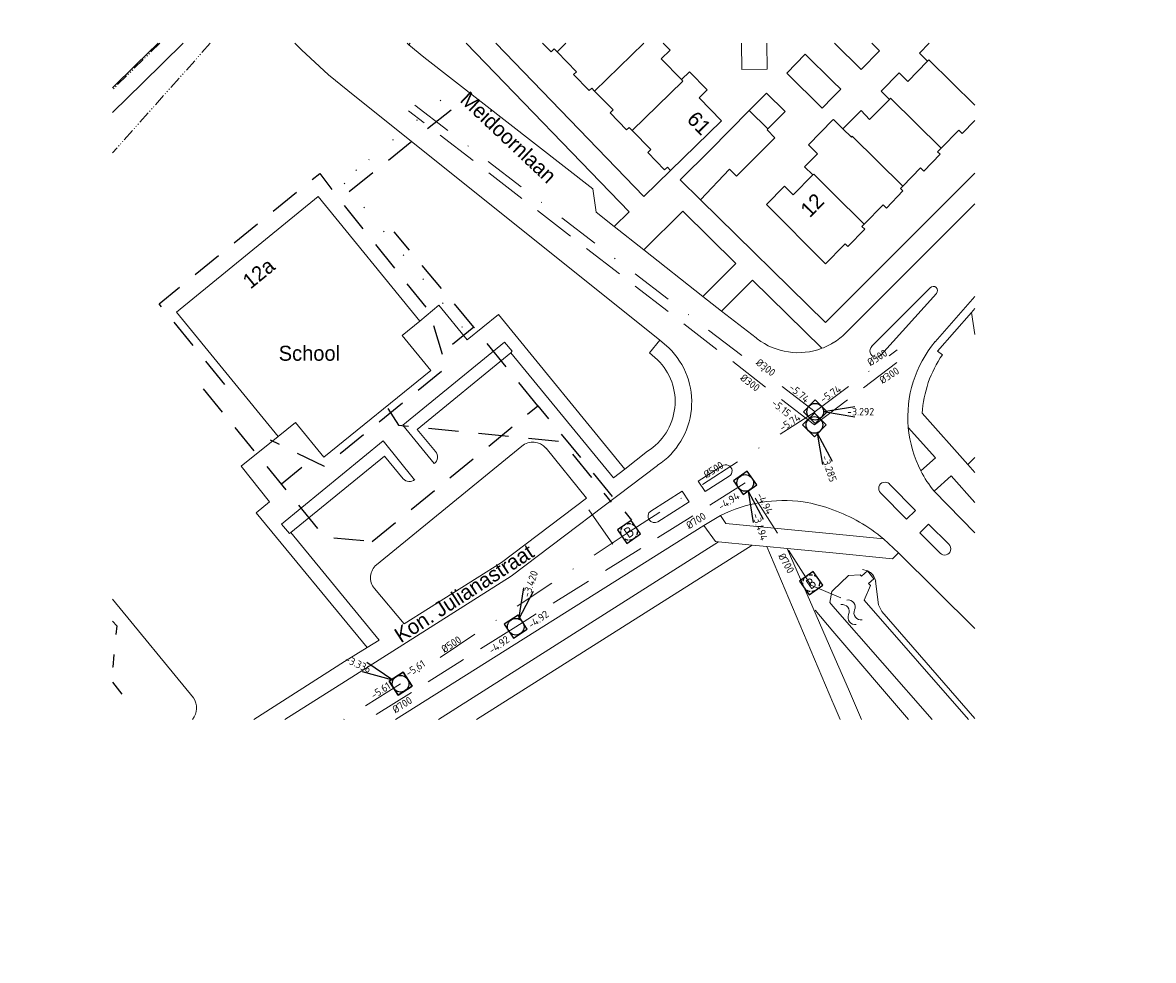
# Model space of a CAD drawing. Header units: metres. Extents: x 86366 to 87445, y 450811 to 451711.
import ezdxf
from ezdxf.enums import TextEntityAlignment as Align

# ---------------------------------------------------------------- set-up
doc = ezdxf.new("R2010")
doc.units = ezdxf.units.M
doc.header["$XCLIPFRAME"] = 0
for name, pattern in [('DGN Style 1', [3.618995, 0.006022, -3.612973]), ('DGN Style 2', [6.021621, 3.612973, -2.408649]), ('DGN Style 5', [4.215135, 1.806486, -2.408649]), ('EEN_DOORGETROKKEN_LIJN', [0]), ('HIDDENX2', [0.75, 0.5, -0.25]), ('RI-HWA', [7.4, 5, -2.4]), ('RI-VWA', [11, 5, -3, 0, -3]), ('{ Dashed Triple-Dot }', [2.53, 1.5, -0.25, 0.01, -0.25, 0.01, -0.25, 0.01, -0.25])]:
    doc.linetypes.add(name, pattern=pattern)
doc.layers.get('0').update_dxf_attribs({"linetype": 'EEN_DOORGETROKKEN_LIJN'})
for name, color, linetype, lineweight in [('B-SB-RI-GWA_RIOOLPUT_BLINDEPUT_BETON-S', 30, 'Continuous', 25), ('B-WE-RI-GWA-T18', 10, 'Continuous', 18), ('B-WE-RI-HWA_BOB-S', 150, 'Continuous', 25), ('B-WE-RI-HWA_PUTNUMMER-S', 150, 'Continuous', 25), ('B-WE-RI-HWA_RIOOLPUT-S', 150, 'Continuous', 25), ('B-WE-RI-HWA_TRANSPORTLEIDING-G', 150, 'RI-HWA', 18), ('B-WE-RI-VWA_BOB-S', 20, 'Continuous', 25), ('B-WE-RI-VWA_PUTNUMMER-S', 20, 'Continuous', 25), ('B-WE-RI-VWA_RIOOLPUT-S', 20, 'Continuous', 25), ('B-WE-RI-VWA_TRANSPORTLEIDING-G', 20, 'RI-VWA', 18), ('bijgebouw', 8, 'Continuous', 0), ('dakrand', 8, 'Continuous', 0), ('dakrand bijgebouw', 8, 'Continuous', 0), ('functie-aanduiding', 8, 'Continuous', 0), ('hek', 8, 'Continuous', 0), ('hoofdgebouw', 8, 'Continuous', 0), ('huisnummer', 8, 'Continuous', 0), ('insteek sloot', 8, 'Continuous', 0), ('kant open verharding', 8, 'Continuous', 0), ('kant verharding', 8, 'Continuous', 0), ('kant water (FD)', 8, 'Continuous', 0), ('straatnaam', 8, 'Continuous', 0), ('tussenmuur', 8, 'Continuous', 0), ('water', 8, 'Continuous', 0)]:
    doc.layers.add(name, color=color, linetype=linetype, lineweight=lineweight)
doc.layers.add('TABLE', color=7, linetype='EEN_DOORGETROKKEN_LIJN')
doc.styles.add('NLCS-ISO', font='txt')
doc.styles.add('NLCS-ISO-M500-T18', font='txt', dxfattribs={"height": 0.9})
doc.styles.add('Style-WORKING', font='WORKING.shx')
picture_1 = doc.add_image_def('image1.ecw', size_in_pixel=(304000, 408000))

# ---------------------------------------------------------------- blocks, each defined once
blk = doc.blocks.new('B-SRI-PUT_HWA-SO')
at = {"lineweight": -3, "flags": 128}
blk.add_lwpolyline([(-2, -2), (2, -2), (2, 2), (-2, 2)], close=True, dxfattribs=at)
at = {"lineweight": -3}
blk.add_circle((0, 0), 2, dxfattribs=at)
blk = doc.blocks.new('B-SRI-PUT_VWA-SO')
at = {"flags": 128}
blk.add_lwpolyline([(-2, 2), (2, 2), (2, -2), (-2, -2)], close=True, dxfattribs=at)
at = {"lineweight": -3, "flags": 128}
blk.add_lwpolyline([(2, -2), (2, 2), (-2, 2), (-2, -2)], close=True, dxfattribs=at)
at = {"lineweight": -3}
blk.add_circle((0, 0), 2, dxfattribs=at)
blk = doc.blocks.new('*U49')
for q in [(-9.16, 2.81), (-8.12, 5.08)]:
    blk.add_line((-1.82, 0.83), q)
at = {"ltscale": 0.1, "style": 'NLCS-ISO'}
blk.add_attdef('PUTHGT', text='', height=1.8, rotation=335.4818, dxfattribs=at).set_placement((-10.88, 4.99), align=Align.MIDDLE_LEFT)
blk.add_attdef('PUTNR', text='', height=1.8, dxfattribs=at).set_placement((17.9, -0.17), align=Align.MIDDLE_CENTER)
blk = doc.blocks.new('SRI-BOB-SO')
at = {"ltscale": 0.1, "style": 'NLCS-ISO'}
blk.add_attdef('B.O.B.', text='', height=1.8, dxfattribs=at).set_placement((0.05, -0.02), align=Align.BOTTOM_CENTER)
blk = doc.blocks.new('*U31')
for q in [(9.5, 1.25), (9.5, -1.25)]:
    blk.add_line((2, 0), q)
at = {"ltscale": 0.1, "style": 'NLCS-ISO'}
blk.add_attdef('PUTHGT', text='', height=1.8, dxfattribs=at).set_placement((7.65, -0.03), align=Align.MIDDLE_LEFT)
blk.add_attdef('PUTNR', text='', height=1.8, dxfattribs=at).set_placement((17.9, -0.17), align=Align.MIDDLE_CENTER)
blk = doc.blocks.new('*U33')
for q in [(1.85, 9.4), (4.22, 8.6)]:
    blk.add_line((0.64, 1.9), q)
at = {"ltscale": 0.1, "style": 'NLCS-ISO'}
blk.add_attdef('PUTNR', text='', height=1.8, dxfattribs=at).set_placement((5.3, 18.89), align=Align.MIDDLE_CENTER)
blk.add_attdef('PUTHGT', text='', height=1.8, rotation=71.395, dxfattribs=at).set_placement((2.41, 7.26), align=Align.MIDDLE_LEFT)
blk = doc.blocks.new('*U48')
for q in [(1.85, -9.4), (4.22, -8.6)]:
    blk.add_line((0.64, -1.9), q)
at = {"ltscale": 0.1, "style": 'NLCS-ISO'}
blk.add_attdef('PUTNR', text='', height=1.8, dxfattribs=at).set_placement((5.3, 18.89), align=Align.MIDDLE_CENTER)
blk.add_attdef('PUTHGT', text='', height=1.8, rotation=288.605, dxfattribs=at).set_placement((2.41, -7.26), align=Align.MIDDLE_LEFT)
blk = doc.blocks.new('SRI-PUT_BLINDEPUT-SO')
at = {"lineweight": -3, "flags": 128}
blk.add_lwpolyline([(-2, -2), (2, -2), (2, 2), (-2, 2)], close=True, dxfattribs=at)
at = {"linetype": 'HIDDENX2', "lineweight": -3, "ltscale": 1.5}
blk.add_circle((0, 0), 2, dxfattribs=at)
at = {"ltscale": 0.1, "style": 'NLCS-ISO'}
blk.add_text('B', height=2.5, dxfattribs=at).set_placement((0, -0.01), align=Align.MIDDLE_CENTER)
blk = doc.blocks.new('*U53', base_point=(86975.528, 451312.505, -3.625))
at = {"layer": 'B-SB-RI-GWA_RIOOLPUT_BLINDEPUT_BETON-S', "lineweight": -2, "xscale": 0.4999999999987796, "yscale": 0.4999999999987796, "zscale": 0.2499999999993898, "rotation": 35}
blk.add_blockref('SRI-PUT_BLINDEPUT-SO', (86975.528, 451312.505, -3.625), dxfattribs=at)
blk = doc.blocks.new('*U54', base_point=(86997.383, 451306.361, -2.188))
at = {"layer": 'B-SB-RI-GWA_RIOOLPUT_BLINDEPUT_BETON-S', "lineweight": -2, "xscale": 0.4999999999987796, "yscale": 0.4999999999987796, "zscale": 0.2499999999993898, "rotation": 35}
blk.add_blockref('SRI-PUT_BLINDEPUT-SO', (86997.383, 451306.361, -2.188), dxfattribs=at)
blk = doc.blocks.new('WA')
at = {"layer": 'water', "color": 7, "linetype": 'Continuous', "lineweight": 0}
for centre, start, end in [((0.73, 0), 28.0724, 151.9274), ((2.23, 0.8), 208.0724, 331.9274), ((0.73, -0.9), 28.0724, 151.9274), ((2.23, -0.1), 208.0724, 331.9274)]:
    blk.add_arc(centre, 0.85, start, end, dxfattribs=at)

msp = doc.modelspace()

# ---------------------------------------------------------------- linework, layer by layer
at = {"color": 5, "linetype": 'DGN Style 1'}
for p, q in [((86952.96, 451364.3), (86942.84, 451355.94)), ((86942.84, 451355.94), (86941.12, 451354.64)), ((86955.57, 451337.06), (86941.12, 451354.64))]:
    msp.add_line(p, q, dxfattribs=at)
at = {"color": 5, "linetype": 'DGN Style 2'}
for p, q in [((86956.9, 451337.1), (86947.34, 451348.53)), ((86936.29, 451320.24), (86933.84, 451318.26))]:
    msp.add_line(p, q, dxfattribs=at)
at = {"color": 32, "linetype": 'DGN Style 5'}
msp.add_line((86913.56, 451294.48), (86915.82, 451291.6), dxfattribs=at)
at = {"color": 5, "linetype": 'DGN Style 2', "flags": 128}
for points in [[(86954.18, 451363.13), (86940.79, 451352.38), (86951.54, 451338.99), (86953.6, 451332.21), (86938.98, 451320.35), (86932.5, 451323.54)], [(86927.02, 451330.19), (86919.15, 451339.88), (86938.42, 451355.53), (86940.79, 451352.38)], [(86964.6, 451327.65), (86956.9, 451337.1), (86954.34, 451335.02)], [(86924.43, 451329.69), (86938.97, 451311.93), (86944.73, 451311.37)], [(86944.73, 451311.37), (86964.6, 451327.65), (86974.21, 451315.91), (86975.83, 451313.93)]]:
    msp.add_lwpolyline(points, dxfattribs=at)
at = {"color": 32, "linetype": 'DGN Style 2', "flags": 128}
msp.add_lwpolyline([(86946.58, 451327.33), (86947.87, 451325.32), (86967.54, 451323.35), (86973.4, 451316.07)], dxfattribs=at)
at = {"color": 32, "linetype": 'DGN Style 5', "flags": 128}
msp.add_lwpolyline([(86913.56, 451301.81), (86914.06, 451301.23), (86913.59, 451296.3), (86913.56, 451296.27)], dxfattribs=at)
at = {"layer": 'B-WE-RI-HWA_TRANSPORTLEIDING-G'}
for p, q in [((86997.77, 451325.35, -3.29), (86949.09, 451363.05, 7)), ((86997.77, 451325.35, -3.29), (87008.56, 451333.52)), ((86989.47, 451318.39, -3.49), (86961.94, 451301.14, -3.42)), ((86997.36, 451306.12, -3.81), (86989.47, 451318.39, -3.49)), ((86997.36, 451306.12, -3.81), (87000.94, 451304.62, -3.81)), ((86961.94, 451301.14, -3.42), (86944.27, 451290.01, -3.3))]:
    msp.add_line(p, q, dxfattribs=at)
at = {"layer": 'B-WE-RI-VWA_TRANSPORTLEIDING-G'}
for p, q in [((86997.87, 451326.94, -3.29), (86948.9, 451364.41, 1.1)), ((86997.87, 451326.95, -3.29), (87007.72, 451334.36)), ((86997.87, 451326.94, -3.29), (86975.53, 451312.51, -3.62)), ((86975.53, 451312.51, -3.62), (86948.12, 451294.3, -3.34)), ((86948.12, 451294.3, -3.34), (86941.33, 451290.01, -3.29))]:
    msp.add_line(p, q, dxfattribs=at)
at = {"layer": 'B-WE-RI-VWA_TRANSPORTLEIDING-G', "lineweight": 0}
msp.add_line((86973.58, 451311.06), (86970.53, 451315.45), dxfattribs=at)
at = {"layer": 'bijgebouw', "linetype": 'Continuous', "lineweight": 13}
for p, q in [((86992.01, 451365.16), (86989.96, 451363.08)), ((86989.96, 451363.08), (86985.25, 451358.33))]:
    msp.add_line(p, q, dxfattribs=at)
at = {"layer": 'bijgebouw', "linetype": 'Continuous', "lineweight": 13, "flags": 128}
for points in [[(86989.03, 451371.15), (86989.07, 451367.98), (86992.12, 451368.02), (86992.08, 451371.15)], [(86987.59, 451356.02), (86988.44, 451355.18), (86993.02, 451359.81)]]:
    msp.add_lwpolyline(points, dxfattribs=at)
at = {"layer": 'dakrand', "linetype": 'Continuous', "lineweight": 0, "flags": 128}
for points in [[(87000, 451361.94), (86997.06, 451358.95), (86998.14, 451357.88)], [(87001.2, 451360.88), (87000.06, 451362), (87000, 451361.94)]]:
    msp.add_lwpolyline(points, dxfattribs=at)
at = {"layer": 'dakrand bijgebouw', "linetype": 'Continuous', "lineweight": 0}
for p, q in [((87000.94, 451365.63), (87000, 451366.55)), ((87000, 451364.68), (87000.94, 451365.63)), ((86987.59, 451356.02), (86984.1, 451352.35))]:
    msp.add_line(p, q, dxfattribs=at)
at = {"layer": 'dakrand bijgebouw', "linetype": 'Continuous', "lineweight": 0, "flags": 128}
for points in [[(87000.18, 451371.15), (87003.37, 451368), (87005.58, 451370.24)], [(87005.58, 451370.24), (87004.66, 451371.15)], [(87000, 451366.55), (86996.68, 451369.83), (86994.45, 451367.56), (86998.7, 451363.36), (87000, 451364.68)], [(86992.01, 451365.16), (86994.26, 451362.97), (86992.2, 451360.86)], [(86992.2, 451360.86), (86992.1, 451360.76), (86993.02, 451359.81)], [(86984.1, 451352.35), (86981.65, 451354.76), (86985.25, 451358.33)]]:
    msp.add_lwpolyline(points, dxfattribs=at)
at = {"layer": 'hek', "linetype": '{ Dashed Triple-Dot }', "lineweight": 0}
msp.add_line((86919.24, 451371.15), (86913.56, 451365.59), dxfattribs=at)
at = {"layer": 'hek', "linetype": '{ Dashed Triple-Dot }', "lineweight": 0, "flags": 128}
msp.add_lwpolyline([(86925.28, 451371.15), (86913.56, 451357.98)], dxfattribs=at)
at = {"layer": 'hoofdgebouw', "linetype": 'Continuous', "lineweight": 13}
for p, q in [((87010.38, 451369.95), (87011.56, 451371.15)), ((86981.81, 451366.78), (86982.79, 451367.73)), ((86996.6, 451356.32), (86998.14, 451357.88)), ((86997.59, 451355.34), (86996.6, 451356.32)), ((87000.43, 451346.03), (87000, 451345.58)), ((87001.45, 451347.07), (87000.43, 451346.03))]:
    msp.add_line(p, q, dxfattribs=at)
at = {"layer": 'hoofdgebouw', "linetype": 'Continuous', "lineweight": 13, "flags": 128}
for points in [[(86966.89, 451370.12), (86966.54, 451370.48), (86966.17, 451370.11), (86965.16, 451371.15)], [(86979.62, 451371.15), (86980.45, 451370.3), (86979.4, 451369.26), (86981.81, 451366.78)], [(86971.39, 451365.41), (86971.05, 451365.77), (86970.74, 451365.46), (86968.86, 451367.39), (86969.21, 451367.73), (86966.89, 451370.12)], [(87006.77, 451364.41), (87005.78, 451365.39), (87007.95, 451367.58), (87008.98, 451366.57), (87011.36, 451368.98), (87010.38, 451369.95)], [(86982.79, 451367.73), (86984.9, 451365.56), (86983.95, 451364.61), (86986.63, 451361.85), (86980.51, 451355.89)], [(86975.9, 451360.68), (86975.54, 451361.05), (86975.24, 451360.75), (86973.25, 451362.79), (86973.61, 451363.14), (86971.39, 451365.41)], [(87001.2, 451360.88), (87003.37, 451363.09), (87004.4, 451362.01), (87006.77, 451364.41)], [(87017.02, 451361.87), (87015.49, 451360.3), (87015.09, 451360.7), (87013, 451358.56)], [(86980.51, 451355.89), (86980.13, 451356.28), (86979.8, 451355.96), (86977.77, 451358.04), (86978.13, 451358.39), (86975.9, 451360.68)], [(87013, 451358.56), (87012.56, 451358.11), (87012.86, 451357.82), (87010.9, 451355.81), (87010.51, 451356.19), (87008.38, 451354.01)], [(87000, 451345.58), (86999.12, 451344.68), (86992.02, 451351.81), (86994.19, 451354.01), (86995.22, 451352.95), (86997.59, 451355.34)], [(86950.42, 451337.81), (86938.24, 451352.74), (86921.25, 451338.88), (86933.43, 451323.96)], [(87008.38, 451354.01), (87008.09, 451353.71), (87008.4, 451353.42), (87006.41, 451351.37), (87006.01, 451351.77), (87003.75, 451349.45)], [(87003.75, 451349.45), (87003.48, 451349.17), (87003.81, 451348.85), (87001.77, 451346.76), (87001.45, 451347.07)], [(86933.43, 451323.96), (86935.51, 451325.66), (86938.92, 451321.47), (86951.74, 451331.9), (86948.32, 451336.09), (86950.42, 451337.81)]]:
    msp.add_lwpolyline(points, dxfattribs=at)
at = {"layer": 'insteek sloot', "linetype": 'Continuous', "lineweight": 0}
for p, q in [((87004.14, 451307.83), (87003.56, 451308.02)), ((86997.86, 451303.13), (87000, 451300.62))]:
    msp.add_line(p, q, dxfattribs=at)
at = {"layer": 'insteek sloot', "linetype": 'Continuous', "lineweight": 0, "flags": 128}
for points in [[(87017.02, 451336.21), (87016.62, 451338.86)], [(87016.17, 451320.6), (87017.02, 451321.46)], [(87017.02, 451290.13), (87005.86, 451302.98), (87005.46, 451303.77), (87005.12, 451306.61)], [(87000, 451300.62), (87009.07, 451290.01)]]:
    msp.add_lwpolyline(points, dxfattribs=at)
at = {"layer": 'insteek sloot', "linetype": 'Continuous', "lineweight": 0}
msp.add_arc((87003.46, 451306.28), 1.7, 11.4601, 66.2831, dxfattribs=at)
at = {"layer": 'kant open verharding', "linetype": 'Continuous', "lineweight": 0}
for p, q in [((86992.05, 451310.77), (87000, 451292.05)), ((87000, 451297.91), (86994.5, 451310.53))]:
    msp.add_line(p, q, dxfattribs=at)
at = {"layer": 'kant open verharding', "linetype": 'Continuous', "lineweight": 0, "flags": 128}
for points in [[(87003.42, 451290.01), (87001.85, 451293.66), (87000, 451297.91)], [(87000, 451292.05), (87000.04, 451291.96), (87000.88, 451290.01)]]:
    msp.add_lwpolyline(points, dxfattribs=at)
at = {"layer": 'kant verharding', "linetype": 'Continuous', "lineweight": 0}
for p, q in [((86919.03, 451371.15), (86916.37, 451368.55)), ((86949.12, 451370.97), (86948.91, 451371.15)), ((86977.3, 451346.36), (86973.75, 451349.16)), ((86984.38, 451340.78), (86977.3, 451346.36)), ((86986.64, 451339.02), (86984.38, 451340.78)), ((87011.68, 451341.82), (87004.64, 451334.75)), ((87005.73, 451333.74), (87012.42, 451341.14)), ((86990.77, 451335.79), (86986.64, 451339.02)), ((86980.3, 451334.59), (86979.24, 451335.51)), ((86990.77, 451335.79), (86990.91, 451335.69)), ((87010.71, 451326.75), (87016.17, 451320.6)), ((86962.66, 451322.82), (86945.24, 451308.57)), ((86975.01, 451320.05), (86977.75, 451322.19)), ((87017.02, 451319.64), (87016.17, 451320.6)), ((87017.02, 451312.41), (87012.14, 451317.39)), ((86986.51, 451314.49), (86984.49, 451313.3)), ((87006.06, 451311.68), (87000, 451312.27)), ((86986.27, 451311.33), (86990.31, 451310.94)), ((86990.31, 451310.94), (86992.05, 451310.77)), ((86992.05, 451310.77), (86994.5, 451310.53)), ((87007.86, 451310), (87006.06, 451311.68)), ((86994.5, 451310.53), (87000, 451309.99))]:
    msp.add_line(p, q, dxfattribs=at)
at = {"layer": 'kant verharding', "linetype": 'Continuous', "lineweight": 0, "flags": 128}
for points in [[(86922.04, 451371.15), (86917.18, 451366.39)], [(86979.24, 451335.51), (86941.8, 451365.47), (86939.46, 451367.36), (86936.25, 451370.35), (86935.45, 451371.15)], [(86949.29, 451371.15), (86949.12, 451370.97)], [(86973.75, 451349.16), (86971.58, 451350.87), (86971.17, 451353.66), (86950.91, 451369.49), (86949.12, 451370.97)], [(86973.75, 451349.16), (86975.53, 451350.93), (86956.01, 451371.15)], [(86980.51, 451355.89), (86977.3, 451352.76), (86959.56, 451371.15)], [(86916.37, 451368.55), (86913.56, 451365.8)], [(86917.18, 451366.39), (86913.56, 451362.85)], [(87017.02, 451355.54), (87000, 451338.52)], [(87000, 451338.52), (86999.11, 451337.63), (86984.1, 451352.35)], [(87001.54, 451336.39), (87017.02, 451351.87)], [(86984.38, 451340.78), (86988.33, 451344.71), (86981.97, 451350.99), (86977.3, 451346.36)], [(86998.68, 451334.55), (86990.35, 451342.73), (86986.64, 451339.02)], [(87017.02, 451340.75), (87012.28, 451335.34)], [(86950.42, 451337.81), (86952.73, 451339.73), (86956.12, 451335.55), (86959.85, 451338.6), (86975.01, 451320.05)], [(87016.62, 451338.86), (87017.02, 451339.31)], [(87016.62, 451338.86), (87012.53, 451334.19), (87013.14, 451333.78)], [(86961.36, 451334.01), (86961.51, 451334.19), (86960.58, 451335.29), (86948.39, 451325.32), (86952.15, 451320.73)], [(86978.95, 451333.17), (86977.99, 451334.01), (86979.24, 451335.51)], [(86952.32, 451322.15), (86950.11, 451324.82), (86961.36, 451334.01)], [(86961.36, 451334.01), (86973.67, 451319.01), (86975.01, 451320.05)], [(87009.04, 451325.05), (87012.29, 451321.41), (87010.54, 451319.85)], [(86944.1, 451298.63), (86930.79, 451314.8), (86932.4, 451316.14), (86929, 451320.39), (86933.43, 451323.96)], [(86949.81, 451318.78), (86946.05, 451323.43), (86933.85, 451313.44), (86934.78, 451312.33), (86934.96, 451312.43)], [(86934.96, 451312.43), (86946.21, 451321.62), (86948.44, 451318.9)], [(86945.01, 451305.72), (86948.55, 451301.47), (86960.23, 451308.86), (86970.44, 451316.57), (86965.57, 451322.56)], [(86934.24, 451290.01), (86941.5, 451294.59), (86961.37, 451307.19), (86978.96, 451320.5)], [(86986.7, 451320.43), (86983.84, 451318.6), (86984.65, 451317.36), (86987.54, 451319.19)], [(87017.02, 451316.05), (87014.18, 451319.23), (87012.14, 451317.39)], [(87005.71, 451317.21), (87008.83, 451314.06), (87009.9, 451315.09), (87006.77, 451318.26)], [(86978.99, 451313.74), (86982.73, 451316.14), (86981.92, 451317.39), (86978.14, 451315.01)], [(87000, 451312.27), (86987.14, 451313.53), (86986.51, 451314.49)], [(87013.91, 451311.04), (87011.48, 451313.46), (87010.42, 451312.42), (87012.85, 451309.95)], [(86944.1, 451298.63), (86945.54, 451299.54), (86934.96, 451312.43)], [(86984.49, 451313.3), (86947.53, 451290.01)], [(86984.49, 451313.3), (86985.89, 451311.37), (86986.27, 451311.33)], [(86952.66, 451290.01), (86986.27, 451311.33)], [(86957.22, 451290.01), (86990.31, 451310.94)], [(87000, 451309.99), (87007.14, 451309.28), (87007.86, 451310)], [(87007.86, 451310), (87017.02, 451300.91)], [(86913.56, 451304.46), (86923.28, 451292.62)], [(86944.1, 451298.63), (86941.4, 451296.95), (86930.51, 451290.01)]]:
    msp.add_lwpolyline(points, dxfattribs=at)
at = {"layer": 'kant verharding', "linetype": 'Continuous', "lineweight": 0}
for centre, radius, start, end in [((87012.04, 451341.47), 0.507, 318.8176, 136.2241), ((86995.82, 451342.11), 8.09, 232.6271, 290.7227), ((86995.77, 451342.21), 8.19, 290.785, 301.0521), ((86995.81, 451342.13), 8.11, 301.1389, 314.9812), ((87023.06, 451326.29), 14.08, 139.9866, 185.0609), ((86973.97, 451328.09), 9.08, 303.3605, 45.7773), ((87005.18, 451334.24), 0.741, 136.0188, 317.9725), ((87024.56, 451325.9), 13.88, 145.4296, 176.4961), ((86974.04, 451328.15), 7.02, 301.8524, 45.6356), ((87023.09, 451326.29), 14.11, 185.0696, 207.1848), ((86963.98, 451321.21), 2.08, 40.3418, 129.3191), ((86951.58, 451321.52), 0.976, 305.6207, 40.2877), ((86987.14, 451319.82), 0.75, 302.7435, 125.5691), ((86949.19, 451319.55), 0.99, 221.3196, 309.25), ((87023.11, 451326.32), 14.14, 207.2382, 219.1453), ((87006.24, 451317.74), 0.746, 44.6195, 224.7288), ((86994.1, 451299.31), 16.97, 82.101, 116.5821), ((86992.98, 451295.98), 20.44, 69.9102, 80.261), ((86978.57, 451314.38), 0.764, 124.6548, 302.8086), ((86992.97, 451295.96), 20.46, 50.2145, 69.9057), ((87013.38, 451310.49), 0.762, 225.3724, 45.9043), ((86946.5, 451307.03), 1.99, 129.2941, 221.2319), ((86921.39, 451291.4), 2.25, 322.0515, 32.864)]:
    msp.add_arc(centre, radius, start, end, dxfattribs=at)
at = {"layer": 'kant water (FD)', "linetype": 'Continuous', "lineweight": 0}
msp.add_line((87000, 451303.62), (87011.89, 451290.01), dxfattribs=at)
at = {"layer": 'kant water (FD)', "linetype": 'Continuous', "lineweight": 0, "flags": 128}
for points in [[(87004.14, 451307.83), (87003.41, 451307.2), (87003.25, 451307.36), (87001.88, 451307.28), (87000, 451305.5)], [(87004.14, 451307.83), (87004.9, 451306.87), (87004.27, 451306.33), (87004.51, 451306.08), (87003.75, 451304.33), (87016.27, 451290.01)], [(87000, 451305.5), (86999.86, 451305.37), (86999.63, 451304.05), (87000, 451303.62)]]:
    msp.add_lwpolyline(points, dxfattribs=at)
at = {"layer": 'tussenmuur', "linetype": 'Continuous', "lineweight": 0}
for p, q in [((86989.96, 451363.08), (86992.2, 451360.86)), ((87003.75, 451349.45), (87000, 451353.16))]:
    msp.add_line(p, q, dxfattribs=at)
at = {"layer": 'tussenmuur', "linetype": 'Continuous', "lineweight": 0, "flags": 128}
for points in [[(86967.95, 451371.15), (86966.89, 451370.12)], [(86977.29, 451371.15), (86971.39, 451365.41)], [(87011.36, 451368.98), (87011.52, 451369.14), (87017.02, 451363.72)], [(86981.81, 451366.78), (86981.98, 451366.6), (86975.9, 451360.68)], [(87013, 451358.56), (87006.92, 451364.57), (87006.77, 451364.41)], [(87001.2, 451360.88), (87002.21, 451359.88), (87002.32, 451359.99), (87008.38, 451354.01)], [(87000, 451353.16), (86997.69, 451355.44), (86997.59, 451355.34)]]:
    msp.add_lwpolyline(points, dxfattribs=at)

# ---------------------------------------------------------------- block references
at = {"layer": 'B-SB-RI-GWA_RIOOLPUT_BLINDEPUT_BETON-S'}
for name, p in [('*U53', (86975.53, 451312.51, -3.62)), ('*U54', (86997.38, 451306.36, -2.19))]:
    msp.add_blockref(name, p, dxfattribs=at)
at = {"layer": 'B-WE-RI-HWA_BOB-S'}
ref = msp.add_blockref('SRI-BOB-SO', (86997.51, 451325.98, -0.7), dxfattribs=dict(at, xscale=0.5000000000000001, yscale=0.5000000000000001, zscale=0.5000000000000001, rotation=321.0375701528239))
ref.add_attrib('B.O.B.', '-5.15', dxfattribs={"layer": '0', "ltscale": 0.1, "height": 0.9, "rotation": 321.0376, "style": 'NLCS-ISO'}).set_placement((86993.34, 451326.82, -0.7), align=Align.BOTTOM_CENTER)
ref = msp.add_blockref('SRI-BOB-SO', (86987.72, 451321.53, -0.91), dxfattribs=dict(at, xscale=0.5000000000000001, yscale=0.5000000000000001, zscale=0.5000000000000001, rotation=33.33086395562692))
ref.add_attrib('B.O.B.', '-4.94', dxfattribs={"layer": '0', "ltscale": 0.1, "height": 0.9, "rotation": 33.3309, "style": 'NLCS-ISO'}).set_placement((86987.9, 451315.61, -0.91), align=Align.BOTTOM_CENTER)
ref = msp.add_blockref('SRI-BOB-SO', (86995.89, 451314.88, -0.91), dxfattribs=dict(at, xscale=0.5000000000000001, yscale=0.5000000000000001, zscale=0.5000000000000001, rotation=298.8130140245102))
ref.add_attrib('B.O.B.', '-4.94', dxfattribs={"layer": '0', "ltscale": 0.1, "height": 0.9, "rotation": 298.813, "style": 'NLCS-ISO'}).set_placement((86991.19, 451315.6, -0.91), align=Align.BOTTOM_CENTER)
ref = msp.add_blockref('SRI-BOB-SO', (86964.63, 451307.27, -0.84), dxfattribs=dict(at, xscale=0.5000000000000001, yscale=0.5000000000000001, zscale=0.5000000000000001, rotation=35.79255091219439))
ref.add_attrib('B.O.B.', '-4.92', dxfattribs={"layer": '0', "ltscale": 0.1, "height": 0.9, "rotation": 35.7926, "style": 'NLCS-ISO'}).set_placement((86965.06, 451301.43, -0.84), align=Align.BOTTOM_CENTER)
ref = msp.add_blockref('SRI-BOB-SO', (86960.09, 451304.33, -0.84), dxfattribs=dict(at, xscale=0.5000000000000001, yscale=0.5000000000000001, zscale=0.5000000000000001, rotation=35.79255091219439))
ref.add_attrib('B.O.B.', '-4.92', dxfattribs={"layer": '0', "ltscale": 0.1, "height": 0.9, "rotation": 35.7926, "style": 'NLCS-ISO'}).set_placement((86960.34, 451298.39, -0.84), align=Align.BOTTOM_CENTER)
at = {"layer": 'B-WE-RI-HWA_PUTNUMMER-S', "xscale": 0.5, "yscale": 0.5, "zscale": 0.5}
for name, p, values in [('*U48', (86997.8, 451325.32, -3.28), {'PUTHGT': '-3.285'}), ('*U48', (86989.5, 451318.35, -3.49), {'PUTHGT': '-3.494'}), ('*U33', (86961.97, 451301.1, -3.42), {'PUTHGT': '-3.420'})]:
    msp.add_blockref(name, p, dxfattribs=at).add_auto_attribs(values)
at = {"layer": 'B-WE-RI-HWA_RIOOLPUT-S', "xscale": 0.5, "yscale": 0.5, "zscale": 0.5}
for p, rotation in [((86997.77, 451325.35, -3.29), 45), ((86989.47, 451318.39, -3.49), 305.2358846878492), ((86961.94, 451301.14, -3.42), 33.18663090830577)]:
    msp.add_blockref('B-SRI-PUT_HWA-SO', p, dxfattribs=dict(at, rotation=rotation))
at = {"layer": 'B-WE-RI-VWA_BOB-S'}
ref = msp.add_blockref('SRI-BOB-SO', (86995.48, 451335.76, -4.74), dxfattribs=dict(at, xscale=0.4999999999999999, yscale=0.4999999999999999, zscale=0.4999999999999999, rotation=319.7675161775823))
ref.add_attrib('B.O.B.', '-5.74', dxfattribs={"layer": '0', "ltscale": 0.1, "height": 0.9, "rotation": 319.7675, "style": 'NLCS-ISO'}).set_placement((86995.49, 451328.61, -3.29), align=Align.BOTTOM_CENTER)
ref = msp.add_blockref('SRI-BOB-SO', (86993.25, 451330.51, -4.74), dxfattribs=dict(at, xscale=0.4999999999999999, yscale=0.4999999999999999, zscale=0.4999999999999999, rotation=33.05909105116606))
ref.add_attrib('B.O.B.', '-5.74', dxfattribs={"layer": '0', "ltscale": 0.1, "height": 0.9, "rotation": 33.0591, "style": 'NLCS-ISO'}).set_placement((87000.1, 451328.46, -3.29), align=Align.BOTTOM_CENTER)
ref = msp.add_blockref('SRI-BOB-SO', (86988.37, 451327.1, -4.74), dxfattribs=dict(at, xscale=0.4999999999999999, yscale=0.4999999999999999, zscale=0.4999999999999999, rotation=33.05909105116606))
ref.add_attrib('B.O.B.', '-5.74', dxfattribs={"layer": '0', "ltscale": 0.1, "height": 0.9, "rotation": 33.0591, "style": 'NLCS-ISO'}).set_placement((86995.22, 451325.05, -3.29), align=Align.BOTTOM_CENTER)
ref = msp.add_blockref('SRI-BOB-SO', (86942.77, 451297.11, -4.78), dxfattribs=dict(at, xscale=0.4999999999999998, yscale=0.4999999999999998, zscale=0.4999999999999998, rotation=33.00639194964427))
ref.add_attrib('B.O.B.', '-5.61', dxfattribs={"layer": '0', "ltscale": 0.1, "height": 0.9, "rotation": 33.0064, "style": 'NLCS-ISO'}).set_placement((86950.28, 451295.55, -3.18), align=Align.BOTTOM_CENTER)
ref = msp.add_blockref('SRI-BOB-SO', (86938.61, 451294.45, -4.78), dxfattribs=dict(at, xscale=0.4999999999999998, yscale=0.4999999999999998, zscale=0.4999999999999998, rotation=33.00639194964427))
ref.add_attrib('B.O.B.', '-5.61', dxfattribs={"layer": '0', "ltscale": 0.1, "height": 0.9, "rotation": 33.0064, "style": 'NLCS-ISO'}).set_placement((86946.11, 451292.89, -3.18), align=Align.BOTTOM_CENTER)
at = {"layer": 'B-WE-RI-VWA_PUTNUMMER-S', "xscale": 0.5, "yscale": 0.5, "zscale": 0.5}
msp.add_blockref('*U31', (86997.87, 451326.95, -3.29), dxfattribs=at).add_auto_attribs({'PUTHGT': '-3.292'})
at = {"layer": 'B-WE-RI-VWA_PUTNUMMER-S'}
ref = msp.add_blockref('*U49', (86948.12, 451294.31, -3.34), dxfattribs=dict(at, xscale=0.5, yscale=0.5, zscale=0.5))
ref.add_attrib('PUTHGT', '-3.336', dxfattribs={"layer": '0', "ltscale": 0.1, "height": 0.9, "rotation": 335.4818, "style": 'NLCS-ISO'}).set_placement((86941.53, 451297.33, -3.34), align=Align.MIDDLE_LEFT)
at = {"layer": 'B-WE-RI-VWA_RIOOLPUT-S', "xscale": 0.5, "yscale": 0.5, "zscale": 0.5}
for p, rotation in [((86997.87, 451326.94, -3.29), 45), ((86948.12, 451294.3, -3.34), 32.66848638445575)]:
    msp.add_blockref('B-SRI-PUT_VWA-SO', p, dxfattribs=dict(at, rotation=rotation))
at = {"layer": 'water', "linetype": 'Continuous', "lineweight": 0, "rotation": 307.6839313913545}
msp.add_blockref('WA', (87001.37, 451304.08), dxfattribs=at)

# ---------------------------------------------------------------- texts
at = {"layer": 'B-WE-RI-GWA-T18', "char_height": 0.9, "attachment_point": 1, "style": 'NLCS-ISO-M500-T18'}
for s, insert, rotation in [('%%C500', (87003.99, 451333.12, -3.19), 32.6669), ('%%C300', (86991.21, 451333.38, -3.19), 322.2506), ('%%C300', (87005.44, 451330.99, -3.19), 32.6669), ('%%C300', (86989.34, 451331.55, -3.19), 322.2506), ('%%C500', (86984.35, 451319.66, -3.19), 32.6669), ('%%C700', (86982.26, 451313.56, 2.89), 32.6669), ('%%C700', (86994.16, 451310.08, 2.89), 299.7295), ('%%C500', (86952.88, 451298.72, -3.19), 32.6669), ('%%C700', (86947.01, 451291.46, 2.89), 32.6669)]:
    msp.add_mtext_dynamic_manual_height_columns(s, width=7.0932, gutter_width=4.5, heights=[0], dxfattribs=dict(at, insert=insert, rotation=rotation))
at = {"layer": 'functie-aanduiding', "linetype": 'Continuous', "lineweight": 13, "style": 'Style-WORKING'}
msp.add_text('School', height=1.8, dxfattribs=at).set_placement((86933.5, 451333.05))
at = {"layer": 'huisnummer', "linetype": 'Continuous', "lineweight": 0, "style": 'Style-WORKING'}
for s, rotation, p in [('61', 313.8656, (86982.36, 451361.91)), ('12', 45.5673, (86997.21, 451350.13)), ('12a', 39.2773, (86930.11, 451341.58))]:
    msp.add_text(s, height=1.8, rotation=rotation, dxfattribs=at).set_placement(p)
at = {"layer": 'straatnaam', "linetype": 'Continuous', "lineweight": 13, "style": 'Style-WORKING'}
for s, rotation, p in [('Meidoornlaan', 316.7014, (86955.13, 451364.21)), ('Kon. Julianastraat', 33.0325, (86948.15, 451299.14))]:
    msp.add_text(s, height=1.8, rotation=rotation, dxfattribs=at).set_placement(p)

# ---------------------------------------------------------------- pictures from other files: only their frames are drawn
at = {"layer": 'TABLE', "lineweight": 0}
image = msp.add_image(picture_1, insert=(83643.88, 433391.72), size_in_units=(15200, 20400), dxfattribs=at)
image.set_boundary_path([(54451.63, 41610.1), (76031, 41610.1), (76031, 59613.78), (54451.63, 59613.78), (54451.63, 41610.1)])
image.dxf.flags = 6

doc.saveas('drawing.dxf')
